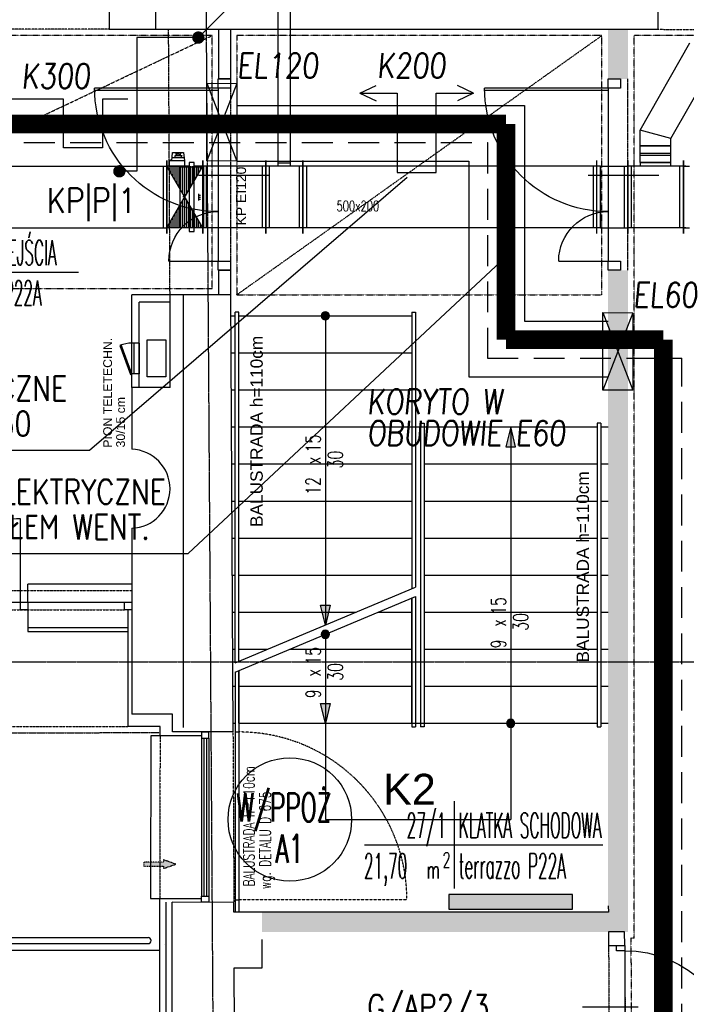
# Model space of a CAD drawing. Header units: inches. Extents: x -145354 to -97635, y 38777 to 78670.
# Tile 124 of 231: x -139691 to -139151, y 50247 to 51044. Entities that reach past the tile are written whole.
import ezdxf
from ezdxf.enums import TextEntityAlignment as Align

# ---------------------------------------------------------------- set-up
doc = ezdxf.new("R2010")
doc.units = ezdxf.units.IN
doc.header["$MEASUREMENT"] = 0
for name, pattern in [('CENTER', [2, 1.25, -0.25, 0.25, -0.25]), ('DASHDOT', [1, 0.5, -0.25, 0, -0.25]), ('DASHED', [0.75, 0.5, -0.25]), ('DASHED2', [0.375, 0.25, -0.125]), ('DIVIDE', [31.75, 12.7, -6.35, 0, -6.35, 0, -6.35])]:
    doc.linetypes.add(name, pattern=pattern)
doc.layers.get('0').update_dxf_attribs({"color": 101})
for name, color, linetype in [('cokół_widok', 255, 'Continuous'), ('Drz---drzwi', 5, 'Continuous'), ('E-OPIS_POM', 6, 'Continuous'), ('E35', 6, 'Continuous'), ('E50', 3, 'Continuous'), ('E50_kor', 3, 'Continuous'), ('E90_kor', 6, 'Continuous'), ('E_kp', 6, 'Continuous'), ('E_kp_opis', 6, 'Continuous'), ('Ele-balustrada', 64, 'Continuous'), ('Ins-ppoz-opis', 240, 'Continuous'), ('Ins-tele-opis', 216, 'Continuous'), ('Ins-went', 141, 'Continuous'), ('Okn---okna', 5, 'Continuous'), ('Opis-spadki', 61, 'Continuous'), ('Os-osie glowne', 8, 'CENTER'), ('Sc-beton-hatch', 86, 'Continuous'), ('Sc-cegla pelna', 32, 'Continuous'), ('Sc-gazobeton', 45, 'Continuous'), ('Sc-gk', 120, 'Continuous'), ('Sc-izolacja term-obrys', 132, 'Continuous'), ('Sc-izolacja term-styropian', 151, 'STYROPIAN-KA'), ('Sc-nad', 5, 'DASHED2'), ('Sc-nadproza kon', 5, 'DASHED2'), ('Sch-opis', 51, 'Continuous'), ('Sch-widok', 12, 'Continuous'), ('Suf-widok', 8, 'Continuous'), ('W-idok', 9, 'Continuous'), ('Wyp-grzejniki', 56, 'Continuous'), ('Wyp-meble', 155, 'Continuous')]:
    doc.layers.add(name, color=color, linetype=linetype)
doc.styles.add('ARIAL_CE', font='ARIAL.TTF', dxfattribs={"width": 0.8})
doc.styles.add('KA wymiar', font='romans.shx', dxfattribs={"width": 0.6})
doc.styles.add('ROMANS', font='romans', dxfattribs={"width": 0.85})
doc.styles.add('tab-bud$0$ROMANS', font='romans', dxfattribs={"width": 0.7})
doc.styles.add('TYTUL2', font='ARIAL.TTF')
doc.linetypes.add('BATTING', pattern='A,0.0001,-0.1,[134,ltypeshp.shx,S=0.1,R=0,X=-0.1,Y=0],-0.2,[134,ltypeshp.shx,S=0.1,R=180,X=0.1,Y=0],-0.1', length=0.4001)
doc.linetypes.add('STYROPIAN-KA', pattern='A,0.0001,-0.1,[135,ltypeshp.shx,S=0.1,R=0,X=-0.1,Y=0],0,[135,ltypeshp.shx,S=0.1,R=180,X=0.1,Y=0],-0.1', length=0.2001)
doc.linetypes.add('ZIGZAG', pattern='A,0.00254,-5.08,[131,ltypeshp.shx,S=5.08,R=0,X=-5.08,Y=0],-10.16,[131,ltypeshp.shx,S=5.08,R=180,X=5.08,Y=0],-5.08', length=20.32254)

# ---------------------------------------------------------------- blocks, each defined once
blk = doc.blocks.new('pow')
for p, q in [((0, 0.523), (0, -0.523)), ((-1.075, 0), (1.78, 0))]:
    blk.add_line(p, q)
at = {"style": 'KA wymiar', "width": 0.6}
for s, height, p in [('2', 0.18, (-0.139, -0.27)), ('m', 0.21, (-0.333, -0.401))]:
    blk.add_text(s, height=height, dxfattribs=at).set_placement(p)
at = {"style": 'KA wymiar'}
for tag, width, p in [('01', 0.7, (-0.131, 0.084)), ('000.00', 0.6, (-0.364, -0.401))]:
    blk.add_attdef(tag, text='', height=0.3, dxfattribs=dict(at, width=width)).set_placement(p, align=Align.RIGHT)
blk.add_attdef('POMIESZCZENIE', (0.071, 0.084), '', height=0.3, dxfattribs=at)
at = {"style": 'KA wymiar', "width": 0.8}
blk.add_attdef('POSADZKA', (0.071, -0.401), '', height=0.3, dxfattribs=at)
blk = doc.blocks.new('ozn_schody-strzałka8x16')
at = {"ltscale": 25}
blk.add_hatch(color=256, dxfattribs=at).paths.add_polyline_path([(0, 0), (-4, -16), (4, -16)])
blk.add_lwpolyline([(0, 0), (-4, -16), (4, -16)], close=True, dxfattribs=at)
blk = doc.blocks.new('ozn_schody-kółko_d14')
at = {"ltscale": 25}
h = blk.add_hatch(color=256, dxfattribs=at)
edge = h.paths.add_edge_path()
edge.add_arc((0, 0), 3.33, 0, 360)
at = {"ltscale": 7}
blk.add_circle((0, 0), 3.33, dxfattribs=at)
blk = doc.blocks.new('ozn_opis-schodów1-rzut')
at = {"style": 'ROMANS', "width": 0.7}
blk.add_text('x', height=12, dxfattribs=at).set_placement((-3.32, 3))
at = {"ltscale": 25, "style": 'ROMANS', "width": 0.7}
blk.add_attdef('Ilość', text='', height=12, dxfattribs=at).set_placement((-7.75, 3), align=Align.RIGHT)
blk.add_attdef('Wysokość', (6.22, 3), '', height=12, dxfattribs=at)
blk.add_attdef('Długość', text='', height=12, dxfattribs=at).set_placement((0.41, -15), align=Align.CENTER)
blk = doc.blocks.new('_DKGJHF')
at = {"ltscale": 7}
for p, q in [((-21.08, -77), (35.92, -77)), ((-5, -147.5), (-105, -147.5)), ((-5, -145.5), (-104.98, -145.5))]:
    blk.add_line(p, q, dxfattribs=at)
for points in [[(5, -7.5), (5, 0), (-5, 0), (-5, -7.5)], [(5, -155), (5, -147.5), (-5, -147.5), (-5, -155)]]:
    blk.add_lwpolyline(points, close=True, dxfattribs=at)
for points in [[(-45, -7.5), (-5, -7.5)], [(-5, -147.5), (-5, -7.5)]]:
    blk.add_lwpolyline(points, dxfattribs=at)
for centre, radius, start, end in [((-5, -7.5), 40, 180, 270), ((-5, -147.5), 100, 90, 180)]:
    blk.add_arc(centre, radius, start, end)
blk = doc.blocks.new('_DRZWI_W120')
at = {"ltscale": 25}
for p, q in [((44517.38, 20745.07), (44517.38, 20635.07)), ((44504.38, 20690.07), (44558.38, 20690.07))]:
    blk.add_line(p, q, dxfattribs=at)
at = {"ltscale": 7}
for p, q in [((44517.38, 20635.07), (44407.38, 20635.07)), ((44517.38, 20637.07), (44407.4, 20637.07))]:
    blk.add_line(p, q, dxfattribs=at)
at = {"ltscale": 25}
for points in [[(44525.38, 20750.07), (44517.38, 20750.07), (44517.38, 20745.07), (44525.38, 20745.07)], [(44525.38, 20630.07), (44517.38, 20630.07), (44517.38, 20635.07), (44525.38, 20635.07)]]:
    blk.add_lwpolyline(points, close=True, dxfattribs=at)
blk.add_arc((44517.38, 20635.07), 110, 90, 180, dxfattribs=at)
at = {"linetype": 'DASHED', "ltscale": 20}
blk.add_arc((44517.38, 20635.07), 110, 180, 270, dxfattribs=at)
blk = doc.blocks.new('grzejnik_100')
at = {"layer": 'Wyp-grzejniki'}
h = blk.add_hatch(dxfattribs=at)
h.set_pattern_fill('DOTS', color=256, scale=0.5, style=0)
h.set_pattern_definition([(0, (-77492.90915, 37823.9399), (0.396875, 0.79375), [0, -0.79375])])
h.paths.add_polyline_path([(0, -100), (12, -100), (12, 0), (0, 0)])
blk.add_lwpolyline([(12, 0), (0, 0), (0, -100), (12, -100)], close=True, dxfattribs=at)
blk = doc.blocks.new('rewizja')
at = {"layer": 'Wyp-meble'}
for p, q in [((-25, 6), (-25, 0)), ((-25, 6), (0, 6)), ((-25, 4), (-25, 2)), ((0, 2), (-25, 2)), ((0, 6), (0, 0)), ((0, 0), (-25, 0))]:
    blk.add_line(p, q, dxfattribs=at)
blk.add_lwpolyline([(-23.15, -9.49), (0.34, -0.94), (0, 0), (-23.49, -8.55)], close=True, dxfattribs=at)
blk.add_arc((0, 0), 25, 180, 202.29244, dxfattribs=at)
blk = doc.blocks.new('OOKK')
at = {"layer": 'Okn---okna'}
for p, q in [((6, 0), (0, 0)), ((0, 0), (0, -2)), ((6, -5), (6, 0)), ((0, -2), (0, -5)), ((0, -5), (0, -132.93)), ((0, -5), (6, -5)), ((2, -5), (2, -132.93)), ((4, -5), (4, -132.93)), ((6, -5), (6, -132.93)), ((0, -135.93), (0, -132.93)), ((0, -132.93), (6, -132.93)), ((6, -132.93), (6, -137.93)), ((0, -137.93), (0, -135.93)), ((6, -137.93), (0, -137.93))]:
    blk.add_line(p, q, dxfattribs=at)

msp = doc.modelspace()

# ---------------------------------------------------------------- hatches: boundary and pattern name
at = {"layer": 'Ins-went'}
h = msp.add_hatch(dxfattribs=at)
h.set_pattern_fill('LINE', color=256, scale=12.7, angle=270, style=0)
h.set_pattern_definition([(270, (-139557.1131, 50900.8385), (1.5875, 2e-13), [])])
h.paths.add_polyline_path([(-139542.61, 50925.84), (-139571.61, 50925.84), (-139542.61, 50875.84), (-139571.61, 50875.84)])
at = {"layer": 'Ins-went', "linetype": 'DASHED2', "ltscale": 0.5}
msp.add_hatch(color=256, dxfattribs=at).paths.add_polyline_path([(-139574.48, 50362.3), (-139590.48, 50362.3), (-139590.48, 50358.8), (-139574.48, 50358.8), (-139574.48, 50357.04), (-139564.48, 50360.55), (-139574.48, 50364.06)])
at = {"layer": 'Sc-beton-hatch'}
h = msp.add_hatch(dxfattribs=at)
h.set_pattern_fill('ANSI33', color=256, scale=25, style=0)
h.paths.add_polyline_path([(-139198.58, 51036.7), (-139214.58, 51036.7), (-139214.58, 50996.52), (-139198.58, 50996.52)])
h.paths.add_polyline_path([(-139198.58, 50841.52), (-139214.58, 50841.52), (-139214.58, 50321.65), (-139494.6, 50321.65), (-139494.6, 50305.65), (-139198.58, 50305.65)])

# ---------------------------------------------------------------- linework, layer by layer
at = {"color": 4, "linetype": 'Continuous'}
for p, q in [((-139539.61, 50875.84), (-139539.61, 50925.84)), ((-139494.61, 50925.84), (-139494.61, 50875.84)), ((-139462.73, 50925.84), (-139492.73, 50925.84)), ((-139491.61, 50930.34), (-139491.61, 50871.34)), ((-139461.61, 50925.84), (-139491.61, 50925.84)), ((-139488.61, 50875.84), (-139488.61, 50925.84)), ((-139464.61, 50925.84), (-139464.61, 50875.84)), ((-139461.61, 50930.34), (-139461.61, 50871.34)), ((-139461.61, 50871.34), (-139461.61, 50930.34)), ((-139223.73, 50925.84), (-139461.61, 50925.84)), ((-139458.61, 50925.84), (-139458.61, 50875.84)), ((-139226.73, 50925.84, -2945), (-139226.73, 50875.84, -2945)), ((-139223.73, 50871.34, -2945), (-139223.73, 50930.34, -2945)), ((-139220.73, 50925.84, -2945), (-139223.73, 50925.84, -2945)), ((-139220.73, 50875.84, -2945), (-139220.73, 50925.84, -2945)), ((-139220.73, 50925.84, -2945), (-139201.73, 50925.84, -2945)), ((-139201.73, 50925.84, -2945), (-139201.73, 50875.84, -2945)), ((-139201.73, 50925.84, -2945), (-139198.73, 50925.84, -2945)), ((-139195.73, 50875.84, -2945), (-139195.73, 50925.84, -2945)), ((-139156.73, 50925.84, -2945), (-139156.73, 50875.84, -2945)), ((-139491.61, 50875.84), (-139542.61, 50875.84)), ((-139461.61, 50875.84), (-139491.61, 50875.84)), ((-139223.73, 50875.84), (-139461.61, 50875.84)), ((-139220.73, 50875.84, -2945), (-139223.73, 50875.84, -2945)), ((-139220.73, 50875.84, -2945), (-139201.73, 50875.84, -2945)), ((-139201.73, 50875.84, -2945), (-139198.73, 50875.84, -2945))]:
    msp.add_line(p, q, dxfattribs=at)
at = {"color": 1, "linetype": 'Continuous', "lineweight": -2}
for p, q in [((-139491.61, 50871.34), (-139491.61, 50930.34)), ((-139198.73, 50930.34, -2945), (-139198.73, 50871.34, -2945))]:
    msp.add_line(p, q, dxfattribs=at)
at = {"color": 0, "linetype": 'ByBlock', "lineweight": -2}
for p, q in [((-139223.73, 50925.84), (-139461.57, 50925.84)), ((-139223.73, 50875.84), (-139461.57, 50875.84))]:
    msp.add_line(p, q, dxfattribs=at)
at = {"layer": 'cokół_widok'}
for p, q in [((-139684.11, 50551.9), (-139684.11, 50548.9)), ((-139684.11, 50548.9), (-139603.12, 50548.9))]:
    msp.add_line(p, q, dxfattribs=at)
at = {"layer": 'E35'}
for p, q in [((-139096.53, 51479.71), (-139546.24, 51030)), ((-139539.41, 50992.96), (-139515.16, 50930)), ((-139515.16, 50992.84), (-139539.41, 50930.12)), ((-139634.38, 50695.83), (-139377.3, 50916.95)), ((-139554.4, 50612.12), (-139297.33, 50852.51)), ((-139218.79, 50807.27), (-139194.54, 50744.31)), ((-139194.54, 50807.15), (-139218.79, 50744.43)), ((-139944.89, 50695.83), (-139634.38, 50695.83)), ((-139864.91, 50612.12), (-139554.4, 50612.12))]:
    msp.add_line(p, q, dxfattribs=at)
for points in [[(-139539.41, 50992.96), (-139515.16, 50992.84), (-139515.16, 50930), (-139539.41, 50930.12)], [(-139218.79, 50807.27), (-139194.54, 50807.15), (-139194.54, 50744.31), (-139218.79, 50744.43)]]:
    msp.add_lwpolyline(points, close=True, dxfattribs=at)
at = {"layer": 'E50', "color": 6}
msp.add_circle((-139472.18, 50396.72), 50, dxfattribs=at)
at = {"layer": 'E50_kor', "ltscale": 25}
for p, q in [((-139595.94, 51030), (-139595.94, 50921.71)), ((-139546.24, 51030), (-139595.94, 51030)), ((-139595.94, 50921.71), (-139610.15, 50921.71))]:
    msp.add_line(p, q, dxfattribs=at)
at = {"layer": 'E50_kor', "linetype": 'DASHED2', "ltscale": 100}
for p, q in [((-142162.47, 50945), (-139312.33, 50945)), ((-139312.33, 50945), (-139312.33, 50770.33)), ((-139312.33, 50770.33), (-139155, 50770.33)), ((-139155, 48572.46), (-139155, 50770.33))]:
    msp.add_line(p, q, dxfattribs=at)
at = {"layer": 'E50_kor', "const_width": 5}
msp.add_lwpolyline([(-139548.74, 51030, 1), (-139543.74, 51030, 1)], format="xyb", close=True, dxfattribs=at)
at = {"layer": 'E50_kor', "const_width": 15}
for points in [[(-142147.47, 50960), (-139297.33, 50960)], [(-139297.33, 50960), (-139297.33, 50785.33)], [(-139297.33, 50785.33), (-139170, 50785.33)], [(-139170, 48576.67), (-139170, 50785.33)]]:
    msp.add_lwpolyline(points, dxfattribs=at)
at = {"layer": 'E90_kor', "ltscale": 15}
for p, q in [((-139415.53, 50984.92), (-139402.36, 50991.16)), ((-139323.42, 50984.92), (-139336.58, 50991.16)), ((-139415.53, 50984.92), (-139402.36, 50978.68)), ((-139323.42, 50984.92), (-139336.58, 50978.68)), ((-139515.16, 50975), (-139282.33, 50975)), ((-139282.33, 50975), (-139282.33, 50800.33)), ((-139515.16, 50930), (-139327.33, 50930)), ((-139327.33, 50930), (-139327.33, 50755.33)), ((-139282.33, 50800.33), (-139214.58, 50800.33)), ((-139327.33, 50755.33), (-139214.58, 50755.33))]:
    msp.add_line(p, q, dxfattribs=at)
for points in [[(-139415.53, 50984.92), (-139385.28, 50984.92), (-139385.28, 50920.62), (-139353.67, 50920.62), (-139353.67, 50984.92), (-139323.42, 50984.92)], [(-139603.4, 50980.06), (-139623.72, 50980.06), (-139623.72, 50940.65), (-139655.34, 50940.65), (-139655.34, 50980.06), (-139712.74, 50980.06)]]:
    msp.add_lwpolyline(points, dxfattribs=at)
at = {"layer": 'E_kp', "const_width": 5}
msp.add_lwpolyline([(-139610.15, 50924.21, 1), (-139610.15, 50919.21, 1)], format="xyb", close=True, dxfattribs=at)
at = {"layer": 'Ele-balustrada'}
for p, q in [((-139513.43, 50807.65), (-139516.43, 50807.65)), ((-139516.43, 50523.65), (-139516.43, 50807.65)), ((-139513.43, 50524.9), (-139513.43, 50807.65)), ((-139373.43, 50807.65), (-139373.43, 50583.59)), ((-139370.43, 50807.65), (-139370.43, 50584.85)), ((-139366.43, 50717.65), (-139366.43, 50471.65)), ((-139366.43, 50717.65), (-139363.43, 50717.65)), ((-139363.43, 50717.65), (-139363.43, 50471.65)), ((-139220.43, 50717.65), (-139223.43, 50717.65)), ((-139223.43, 50717.65), (-139223.43, 50471.65)), ((-139220.43, 50717.65), (-139220.43, 50471.65)), ((-139373.43, 50576), (-139373.43, 50471.65)), ((-139516.43, 50516.06), (-139516.43, 50321.65)), ((-139513.43, 50517.31), (-139513.43, 50321.65)), ((-139373.43, 50471.65), (-139370.43, 50471.65)), ((-139363.43, 50471.65), (-139366.43, 50471.65)), ((-139223.43, 50471.65), (-139220.43, 50471.65)), ((-139516.43, 50467.63), (-139513.43, 50467.63)), ((-139516.43, 50331.63), (-139513.43, 50331.63)), ((-140043.29, 50301.17), (-139586.91, 50301.17)), ((-140043.29, 50296.17), (-139586.91, 50296.17))]:
    msp.add_line(p, q, dxfattribs=at)
at = {"layer": 'Ele-balustrada', "linetype": 'DASHED', "ltscale": 0.3}
msp.add_line((-139377.43, 50331.63), (-139513.43, 50331.63), dxfattribs=at)
at = {"layer": 'Ele-balustrada'}
for points in [[(-139373.43, 50807.65), (-139370.43, 50807.65)], [(-139370.43, 50577.26), (-139370.43, 50471.65)]]:
    msp.add_lwpolyline(points, dxfattribs=at)
at = {"layer": 'Ele-balustrada', "linetype": 'DASHED', "ltscale": 0.3}
msp.add_arc((-139513.43, 50331.63), 136, 0, 90, dxfattribs=at)
at = {"layer": 'Ele-balustrada'}
msp.add_arc((-139586.91, 50298.67), 2.5, 270, 90, dxfattribs=at)
at = {"layer": 'Ins-ppoz-opis', "linetype": 'ZIGZAG', "ltscale": 0.03}
msp.add_line((-139580.85, 51628.01), (-139580.85, 51036.7), dxfattribs=at)
at = {"layer": 'Ins-ppoz-opis', "linetype": 'ZIGZAG', "ltscale": 0.025}
msp.add_line((-139558.59, 50821.7), (-139558.59, 50471.33), dxfattribs=at)
at = {"layer": 'Ins-tele-opis'}
msp.add_lwpolyline([(-139572.56, 50785.18), (-139572.56, 50755.18), (-139587.56, 50755.18), (-139587.56, 50785.18)], close=True, dxfattribs=at)
at = {"layer": 'Ins-went'}
for p, q in [((-139481.61, 50925.84), (-139481.61, 51090.18)), ((-139471.61, 50925.84), (-139471.61, 51090.18)), ((-139188.73, 50954.95), (-139148.43, 51025.84)), ((-139163.73, 50948.34), (-139123.43, 51019.23)), ((-139188.73, 50942.34), (-139188.73, 50954.95)), ((-139163.73, 50948.34), (-139188.73, 50954.95)), ((-139163.73, 50942.34), (-139188.73, 50942.34)), ((-139188.73, 50942.34), (-139163.73, 50942.34)), ((-139188.73, 50928.84), (-139188.73, 50942.34)), ((-139163.73, 50942.34), (-139163.73, 50948.34)), ((-139163.73, 50928.84), (-139163.73, 50942.34)), ((-139567.66, 50930.14), (-139567.06, 50936.84)), ((-139567.42, 50932.84), (-139557.8, 50932.84)), ((-139567.06, 50936.84), (-139558.16, 50936.84)), ((-139565.01, 50932.84), (-139565.01, 50934.39)), ((-139565.01, 50934.39), (-139559.62, 50934.39)), ((-139564.62, 50936.84), (-139564.28, 50934.39)), ((-139563.26, 50934.39), (-139563.26, 50936.04)), ((-139563.26, 50936.04), (-139561.96, 50936.04)), ((-139561.96, 50936.04), (-139561.96, 50934.39)), ((-139560.61, 50936.84), (-139560.95, 50934.39)), ((-139559.62, 50934.09), (-139560.21, 50934.09)), ((-139560.21, 50934.09), (-139560.21, 50932.84)), ((-139559.62, 50934.39), (-139559.62, 50934.09)), ((-139558.16, 50936.84), (-139557.56, 50930.14)), ((-139188.73, 50936.34), (-139163.73, 50936.34)), ((-139188.73, 50934.84), (-139163.73, 50934.84)), ((-142054.71, 50925.84), (-139571.61, 50925.84)), ((-139574.61, 50925.84), (-139574.61, 50875.84)), ((-139571.61, 50930.34), (-139571.61, 50871.34)), ((-139571.61, 50871.34), (-139571.61, 50930.34)), ((-139542.61, 50875.84), (-139571.61, 50925.84)), ((-139571.61, 50875.84), (-139542.61, 50925.84)), ((-139553.61, 50925.84), (-139571.61, 50925.84)), ((-139557.26, 50930.14), (-139569.86, 50930.14)), ((-139569.86, 50930.14), (-139569.86, 50925.84)), ((-139569.86, 50925.84), (-139557.26, 50925.84)), ((-139569.06, 50930.14), (-139569.06, 50931.04)), ((-139569.06, 50931.04), (-139568.86, 50931.04)), ((-139568.86, 50931.04), (-139568.86, 50930.14)), ((-139561.16, 50925.39), (-139542.06, 50925.39)), ((-139561.16, 50925.39), (-139561.16, 50876.29)), ((-139557.26, 50925.84), (-139557.26, 50930.14)), ((-139549.61, 50928.84), (-139553.61, 50928.84)), ((-139553.61, 50928.84), (-139553.61, 50872.84)), ((-139549.61, 50872.84), (-139549.61, 50928.84)), ((-139542.61, 50925.84), (-139549.61, 50925.84)), ((-139542.61, 50871.34), (-139542.61, 50930.34)), ((-139542.61, 50930.34), (-139542.61, 50871.34)), ((-139491.61, 50925.84), (-139542.61, 50925.84)), ((-139542.06, 50925.39), (-139542.06, 50876.29)), ((-139481.61, 50928.5), (-139471.61, 50928.5)), ((-139218.81, 50925.84), (-139199.81, 50925.84)), ((-139198.73, 50871.34, -2945), (-139198.73, 50930.34, -2945)), ((-139153.73, 50925.84, -2945), (-139198.73, 50925.84, -2945)), ((-139151.77, 50925.84, -2945), (-139196.77, 50925.84, -2945)), ((-139188.73, 50928.84, -2945), (-139163.73, 50928.84, -2945)), ((-139188.73, 50928.84, -2945), (-139188.73, 50925.84, -2945)), ((-139163.73, 50928.84), (-139188.73, 50928.84)), ((-139163.73, 50925.84, -2945), (-139163.73, 50928.84, -2945)), ((-139153.73, 50930.34, -2945), (-139153.73, 50871.34, -2945)), ((-139153.73, 50871.34), (-139153.73, 50930.34)), ((-139153.73, 50925.84), (-139148.73, 50925.84)), ((-139557.11, 50902.64), (-139558.72, 50902.64)), ((-139557.11, 50900.94), (-139558.72, 50900.94)), ((-139557.11, 50902.64), (-139557.6, 50903.13)), ((-139557.11, 50902.64), (-139557.6, 50902.15)), ((-139557.11, 50900.94), (-139557.6, 50901.43)), ((-139557.11, 50900.94), (-139557.6, 50900.45)), ((-139557.11, 50898.19), (-139557.11, 50903.52)), ((-139546.11, 50903.49), (-139546.11, 50898.16)), ((-139546.11, 50902.44), (-139545.62, 50902.93)), ((-139546.11, 50902.44), (-139544.51, 50902.44)), ((-139546.11, 50902.44), (-139545.62, 50901.95)), ((-139546.11, 50900.74), (-139545.62, 50901.23)), ((-139546.11, 50900.74), (-139544.51, 50900.74)), ((-139546.11, 50900.74), (-139545.62, 50900.25)), ((-139557.11, 50899.24), (-139558.72, 50899.24)), ((-139557.11, 50899.24), (-139557.6, 50899.73)), ((-139557.11, 50899.24), (-139557.6, 50898.75)), ((-139546.11, 50899.04), (-139545.62, 50899.53)), ((-139546.11, 50899.04), (-139544.51, 50899.04)), ((-139546.11, 50899.04), (-139545.62, 50898.55)), ((-142054.71, 50875.84), (-139571.61, 50875.84)), ((-139553.61, 50875.84), (-139571.61, 50875.84)), ((-139561.16, 50876.29), (-139542.06, 50876.29)), ((-139553.61, 50872.84), (-139549.61, 50872.84)), ((-139542.61, 50875.84), (-139549.61, 50875.84)), ((-139462.73, 50875.84), (-139492.73, 50875.84)), ((-139218.81, 50875.84), (-139199.81, 50875.84)), ((-139153.73, 50875.84, -2945), (-139198.73, 50875.84, -2945)), ((-139151.77, 50875.84, -2945), (-139196.77, 50875.84, -2945)), ((-139153.73, 50875.84), (-139148.73, 50875.84))]:
    msp.add_line(p, q, dxfattribs=at)
at = {"layer": 'Ins-went', "linetype": 'DASHED2', "ltscale": 0.5, "elevation": 0}
msp.add_lwpolyline([(-139574.48, 50362.3), (-139590.48, 50362.3), (-139590.48, 50358.8), (-139574.48, 50358.8), (-139574.48, 50357.04), (-139564.48, 50360.55), (-139574.48, 50364.06)], close=True, dxfattribs=at)
at = {"layer": 'Okn---okna'}
for p, q in [((-139690.11, 50572.66), (-139690.11, 50640.15)), ((-139919.13, 50572.66), (-139606.13, 50572.66))]:
    msp.add_line(p, q, dxfattribs=at)
for points in [[(-139687.11, 50572.66), (-139684.11, 50572.66), (-139684.11, 50566.66), (-139690.11, 50566.66), (-139690.11, 50572.66), (-139687.11, 50572.66)], [(-139600.13, 50572.66), (-139600.13, 50566.66), (-139606.13, 50566.66), (-139606.13, 50572.66), (-139600.13, 50572.66)]]:
    msp.add_lwpolyline(points, dxfattribs=at)
msp.add_arc((-139692.11, 50572.66), 67.52, 88.30251, 180.00074, dxfattribs=at)
at = {"layer": 'Os-osie glowne'}
for p, q in [((-139518.63, 47893.27), (-139545.97, 51985.69)), ((-143318.47, 50524.29), (-138010.68, 50524.29))]:
    msp.add_line(p, q, dxfattribs=at)
at = {"layer": 'Sc-cegla pelna'}
for p, q in [((-139618.41, 51036.7), (-139174.34, 51036.7)), ((-139529.97, 51036.7), (-139529.97, 50996.52)), ((-139520.16, 51036.7), (-139520.16, 50996.52)), ((-139520.16, 50996.52), (-139529.97, 50996.52)), ((-139529.97, 50841.52), (-139520.16, 50841.52)), ((-139529.97, 50841.52), (-139529.97, 50821.7)), ((-139520.16, 50841.52), (-139520.16, 50821.7)), ((-139569.16, 50746.56), (-139569.16, 50821.7)), ((-139520.16, 50821.7), (-139518.21, 50467.61)), ((-139569.16, 50746.56), (-139600.16, 50746.56)), ((-139600.16, 50746.56), (-139600.16, 50696.56)), ((-139600.16, 50696.56), (-139600.16, 50696.55)), ((-139600.16, 50632.56), (-139600.08, 50482.08)), ((-139518.21, 50467.61), (-139567.24, 50467.61)), ((-139517.4, 50321.65), (-139517.45, 50329.63)), ((-139214.44, 50326.86), (-139214.41, 50321.65)), ((-139214.41, 50321.65), (-139517.4, 50321.65)), ((-139494.6, 50276.65), (-139494.6, 50299.65)), ((-139517.16, 50276.65), (-139494.6, 50276.65)), ((-139516.22, 50107.66), (-139517.16, 50276.65))]:
    msp.add_line(p, q, dxfattribs=at)
for points in [[(-139618.41, 51081.63), (-139618.41, 51036.7)], [(-139174.59, 51081.74), (-139174.34, 51036.7)], [(-139520.16, 50821.7), (-139569.16, 50821.7)], [(-139567.22, 50482.11), (-139600.08, 50482.08)], [(-139567.24, 50467.61), (-139567.22, 50482.11)], [(-139567.62, 50102.36), (-139567.38, 50329.67)], [(-139517.45, 50329.63), (-139567.38, 50329.67)]]:
    msp.add_lwpolyline(points, dxfattribs=at)
msp.add_arc((-139601.16, 50664.56), 32, 271.79078, 88.20922, dxfattribs=at)
at = {"layer": 'Sc-gazobeton'}
msp.add_line((-139214.22, 50294.65), (-139201.18, 50294.65), dxfattribs=at)
for points in [[(-139214.29, 50305.65), (-139214.22, 50294.65), (-139201.18, 50294.65), (-139201.25, 50305.65)], [(-139214.29, 50305.65), (-139214.22, 50294.65), (-139201.18, 50294.65), (-139201.25, 50305.65), (-139214.29, 50305.65)]]:
    msp.add_lwpolyline(points, dxfattribs=at)
at = {"layer": 'Sc-gk'}
for p, q in [((-139600.16, 50746.56), (-139600.16, 50821.7)), ((-139569.16, 50821.7), (-139600.16, 50821.7)), ((-139594.16, 50746.56), (-139594.16, 50815.7)), ((-139569.16, 50815.7), (-139594.16, 50815.7))]:
    msp.add_line(p, q, dxfattribs=at)
at = {"layer": 'Sc-izolacja term-obrys'}
for points in [[(-139543.64, 50464.61), (-139577.24, 50464.61), (-139577.23, 50472.1), (-139603.07, 50472.07), (-139603.13, 50566.66)], [(-139551.67, 50099.45), (-139577.62, 50099.31), (-139577.38, 50332.67), (-139543.66, 50332.65)]]:
    msp.add_lwpolyline(points, dxfattribs=at)
at = {"layer": 'Sc-izolacja term-styropian', "linetype": 'BATTING', "ltscale": 0.25}
msp.add_lwpolyline([(-139572.62, 50102.37), (-139572.38, 50329.67)], dxfattribs=at)
at = {"layer": 'Sc-nad'}
for p, q in [((-139520.16, 50996.52), (-139520.16, 50841.52)), ((-139198.58, 50841.52), (-139198.58, 50996.52))]:
    msp.add_line(p, q, dxfattribs=at)
for points in [[(-139569.16, 50821.7), (-139570.32, 51036.7)], [(-139214.22, 50294.65), (-139213.63, 50194.65)]]:
    msp.add_lwpolyline(points, dxfattribs=at)
at = {"layer": 'Sc-nad', "ltscale": 4}
msp.add_lwpolyline([(-139201.18, 50294.65), (-139200.62, 50194.65)], dxfattribs=at)
at = {"layer": 'Sc-nadproza kon', "linetype": 'DASHDOT', "ltscale": 0.5}
for p, q in [((-139925.14, 50581.96), (-139600.13, 50582.15)), ((-139919.13, 50566.66), (-139606.13, 50566.66)), ((-139922.07, 50471.62), (-139603.07, 50472.07)), ((-139577.24, 50464.61), (-139577.38, 50332.67)), ((-139518.21, 50467.61), (-139517.45, 50329.63))]:
    msp.add_line(p, q, dxfattribs=at)
for points in [[(-139618.41, 51036.7), (-139926.41, 51036.7)], [(-139174.34, 51036.7), (-139076.34, 51036.33)]]:
    msp.add_lwpolyline(points, dxfattribs=at)
at = {"layer": 'Sch-opis'}
for p, q in [((-139293.43, 50714.65), (-139293.43, 50396.65)), ((-139516.43, 50523.65), (-139370.43, 50584.85)), ((-139516.43, 50516.06), (-139370.43, 50577.26))]:
    msp.add_line(p, q, dxfattribs=at)
for points in [[(-139443.43, 50804.65), (-139443.43, 50554.25)], [(-139443.43, 50546.66), (-139443.43, 50396.65), (-139293.43, 50396.65)]]:
    msp.add_lwpolyline(points, dxfattribs=at)
at = {"layer": 'Sch-widok'}
for p, q in [((-139513.43, 50524.9), (-139513.43, 50804.65)), ((-139373.43, 50804.65), (-139373.43, 50583.59)), ((-139373.43, 50714.65), (-139223.43, 50714.65)), ((-139363.43, 50714.65), (-139363.43, 50474.65)), ((-139223.43, 50714.65), (-139223.43, 50474.65)), ((-139220.43, 50714.65), (-139214.58, 50714.65)), ((-139363.43, 50684.65), (-139223.43, 50684.65)), ((-139220.43, 50684.65), (-139214.58, 50684.65)), ((-139363.43, 50654.65), (-139223.43, 50654.65)), ((-139220.43, 50654.65), (-139214.58, 50654.65)), ((-139363.43, 50624.65), (-139223.43, 50624.65)), ((-139220.43, 50624.65), (-139214.58, 50624.65)), ((-139363.43, 50594.65), (-139223.43, 50594.65)), ((-139220.43, 50594.65), (-139214.58, 50594.65)), ((-139373.43, 50474.65), (-139373.43, 50576)), ((-139363.43, 50564.65), (-139223.43, 50564.65)), ((-139220.43, 50564.65), (-139214.58, 50564.65)), ((-139363.43, 50534.65), (-139223.43, 50534.65)), ((-139220.43, 50534.65), (-139214.58, 50534.65)), ((-139513.43, 50474.65), (-139513.43, 50517.31)), ((-139363.43, 50504.65), (-139223.43, 50504.65)), ((-139220.43, 50504.65), (-139214.58, 50504.65)), ((-139373.48, 50474.65), (-139223.43, 50474.65)), ((-139220.43, 50474.65), (-139214.58, 50474.65))]:
    msp.add_line(p, q, dxfattribs=at)
for points in [[(-139520.07, 50804.65), (-139516.43, 50804.65)], [(-139513.43, 50804.65), (-139373.43, 50804.65)], [(-139519.9, 50774.65), (-139516.43, 50774.65)], [(-139513.43, 50774.65), (-139373.43, 50774.65)], [(-139519.74, 50744.65), (-139516.43, 50744.65)], [(-139513.43, 50744.65), (-139373.43, 50744.65)], [(-139519.57, 50714.65), (-139516.43, 50714.65)], [(-139513.43, 50714.65), (-139373.43, 50714.65)], [(-139519.41, 50684.65), (-139516.43, 50684.65)], [(-139513.43, 50684.65), (-139373.43, 50684.65)], [(-139519.24, 50654.65), (-139516.43, 50654.65)], [(-139513.43, 50654.65), (-139373.43, 50654.65)], [(-139519.07, 50624.65), (-139516.43, 50624.65)], [(-139513.43, 50624.65), (-139373.43, 50624.65)], [(-139518.91, 50594.65), (-139516.43, 50594.65)], [(-139513.43, 50594.65), (-139373.43, 50594.65)], [(-139518.74, 50564.65), (-139516.43, 50564.65)], [(-139513.43, 50564.65), (-139418.6, 50564.65)], [(-139400.49, 50564.65), (-139373.43, 50564.65)], [(-139518.58, 50534.65), (-139516.43, 50534.65)], [(-139513.43, 50534.65), (-139490.17, 50534.65)], [(-139472.06, 50534.65), (-139373.43, 50534.65)], [(-139518.41, 50504.65), (-139516.43, 50504.65)], [(-139513.43, 50504.65), (-139373.43, 50504.65)], [(-139518.25, 50474.65), (-139516.43, 50474.65)], [(-139513.43, 50474.65), (-139373.43, 50474.65)]]:
    msp.add_lwpolyline(points, dxfattribs=at)
at = {"layer": 'Suf-widok', "linetype": 'DIVIDE', "ltscale": 0.02}
for p, q in [((-139967.54, 50826.7), (-139534.97, 51031.7)), ((-139515.16, 50821.7), (-139219.58, 51031.7)), ((-139193.58, 50300.65), (-139193.58, 51031.7)), ((-139014.34, 51031.7), (-139193.58, 51031.7))]:
    msp.add_line(p, q, dxfattribs=at)
for points in [[(-139967.54, 51013.52), (-139967.54, 50826.7), (-139534.97, 50826.7), (-139534.97, 51031.7), (-139921.41, 51031.7), (-139921.41, 51013.52)], [(-139193.58, 50300.65), (-139196.2, 50300.65), (-139193.63, 49834.29)]]:
    msp.add_lwpolyline(points, dxfattribs=at)
msp.add_lwpolyline([(-139515.16, 50821.7), (-139219.58, 50821.7), (-139219.58, 51031.7), (-139515.16, 51031.7)], close=True, dxfattribs=at)
at = {"layer": 'W-idok'}
for p, q in [((-139600.14, 50587.42), (-139684.11, 50587.42)), ((-139603.12, 50551.9), (-139684.11, 50551.9)), ((-139603.12, 50551.9), (-139684.11, 50551.9)), ((-139573.29, 50295.35), (-139573.29, 50295.35)), ((-139577.42, 50290.68), (-140035.29, 50290.67))]:
    msp.add_line(p, q, dxfattribs=at)
at = {"layer": 'W-idok', "linetype": 'DASHED2'}
msp.add_line((-139932.07, 50466.76), (-139577.24, 50467.1), dxfattribs=at)
at = {"layer": 'W-idok'}
for points in [[(-139684.11, 50572.66), (-139684.11, 50587.42)], [(-139684.11, 50566.66), (-139684.11, 50551.9)], [(-139584.74, 50464.62), (-139584.86, 50332.68), (-139577.38, 50332.67)], [(-139577.24, 50464.61), (-139584.74, 50464.62)]]:
    msp.add_lwpolyline(points, dxfattribs=at)

# ---------------------------------------------------------------- block references
at = {"rotation": 270}
msp.add_blockref('rewizja', (-139600.16, 50757.56), dxfattribs=at)
msp.add_blockref('OOKK', (-139543.66, 50467.58))
at = {"layer": 'Drz---drzwi', "xscale": -1, "rotation": 180}
for p in [(-139525.16, 50841.52), (-139209.58, 50841.52)]:
    msp.add_blockref('_DKGJHF', p, dxfattribs=at)
at = {"layer": 'Drz---drzwi', "xscale": -0.8333333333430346, "yscale": 0.8333333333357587, "zscale": 0.8333333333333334}
msp.add_blockref('_DRZWI_W120', (-102103.39, 33002.93), dxfattribs=at)
at = {"layer": 'E-OPIS_POM'}
ref = msp.add_blockref('pow', (-139763.38, 50839.98), dxfattribs=dict(at, xscale=67.5, yscale=67.5, zscale=67.5))
ref.add_attrib('000.00', '25,47', dxfattribs={"layer": '0', "height": 20.25, "style": 'KA wymiar', "width": 0.448374}).set_placement((-139795.8, 50812.92), align=Align.RIGHT)
ref.add_attrib('01', '25/1', dxfattribs={"layer": '0', "height": 20.25, "style": 'KA wymiar', "width": 0.448374}).set_placement((-139769.99, 50845.68), align=Align.RIGHT)
ref.add_attrib('POMIESZCZENIE', 'STREFA WEJŚCIA', (-139759.8, 50845.68), dxfattribs={"layer": '0', "height": 20.25, "style": 'KA wymiar', "width": 0.448374})
ref.add_attrib('POSADZKA', 'terrazzo P22A', (-139759.8, 50812.92), dxfattribs={"layer": '0', "height": 20.25, "style": 'KA wymiar', "width": 0.448374})
ref = msp.add_blockref('pow', (-139339.08, 50376.14), dxfattribs=dict(at, xscale=67.5, yscale=67.5, zscale=67.5))
ref.add_attrib('000.00', '21,70', dxfattribs={"layer": '0', "height": 20.25, "style": 'KA wymiar', "width": 0.448374}).set_placement((-139377.19, 50349.07), align=Align.RIGHT)
ref.add_attrib('01', '27/1', dxfattribs={"layer": '0', "height": 20.25, "style": 'KA wymiar', "width": 0.448374}).set_placement((-139345.69, 50381.83), align=Align.RIGHT)
ref.add_attrib('POMIESZCZENIE', 'KLATKA SCHODOWA', (-139335.5, 50381.83), dxfattribs={"layer": '0', "height": 20.25, "style": 'KA wymiar', "width": 0.448374})
ref.add_attrib('POSADZKA', 'terrazzo P22A', (-139335.5, 50349.07), dxfattribs={"layer": '0', "height": 20.25, "style": 'KA wymiar', "width": 0.448374})
at = {"layer": 'Sch-opis', "xscale": -1}
for name, p, rotation in [('ozn_schody-kółko_d14', (-139443.43, 50804.65), 270), ('ozn_schody-strzałka8x16', (-139443.43, 50554.25), 180), ('ozn_schody-kółko_d14', (-139443.43, 50546.66), 270), ('ozn_schody-strzałka8x16', (-139443.43, 50474.65), 180), ('ozn_schody-kółko_d14', (-139293.43, 50474.65), 270)]:
    msp.add_blockref(name, p, dxfattribs=dict(at, rotation=rotation))
at = {"layer": 'Sch-opis'}
msp.add_blockref('ozn_schody-strzałka8x16', (-139293.43, 50714.65), dxfattribs=at)
ref = msp.add_blockref('ozn_opis-schodów1-rzut', (-139444.36, 50687.79), dxfattribs=dict(at, rotation=90))
ref.add_attrib('Ilość', '12', dxfattribs={"layer": '0', "ltscale": 25, "height": 12, "rotation": 90, "style": 'ROMANS', "width": 0.7}).set_placement((-139447.36, 50674.04), align=Align.RIGHT)
ref.add_attrib('Wysokość', '15', (-139447.36, 50694.01), dxfattribs={"layer": '0', "ltscale": 25, "height": 12, "rotation": 90, "style": 'ROMANS', "width": 0.7})
ref.add_attrib('Długość', '30', dxfattribs={"layer": '0', "ltscale": 25, "height": 12, "rotation": 90, "style": 'ROMANS', "width": 0.7}).set_placement((-139429.36, 50688.2), align=Align.CENTER)
ref = msp.add_blockref('ozn_opis-schodów1-rzut', (-139294.36, 50556.3), dxfattribs=dict(at, rotation=90))
ref.add_attrib('Ilość', '9', dxfattribs={"layer": '0', "ltscale": 25, "height": 12, "rotation": 90, "style": 'ROMANS', "width": 0.7}).set_placement((-139297.36, 50542.55), align=Align.RIGHT)
ref.add_attrib('Wysokość', '15', (-139297.36, 50562.52), dxfattribs={"layer": '0', "ltscale": 25, "height": 12, "rotation": 90, "style": 'ROMANS', "width": 0.7})
ref.add_attrib('Długość', '30', dxfattribs={"layer": '0', "ltscale": 25, "height": 12, "rotation": 90, "style": 'ROMANS', "width": 0.7}).set_placement((-139279.36, 50556.71), align=Align.CENTER)
ref = msp.add_blockref('ozn_opis-schodów1-rzut', (-139444.36, 50515.85), dxfattribs=dict(at, rotation=90))
ref.add_attrib('Ilość', '9', dxfattribs={"layer": '0', "ltscale": 25, "height": 12, "rotation": 90, "style": 'ROMANS', "width": 0.7}).set_placement((-139447.36, 50502.1), align=Align.RIGHT)
ref.add_attrib('Wysokość', '15', (-139447.36, 50522.07), dxfattribs={"layer": '0', "ltscale": 25, "height": 12, "rotation": 90, "style": 'ROMANS', "width": 0.7})
ref.add_attrib('Długość', '30', dxfattribs={"layer": '0', "ltscale": 25, "height": 12, "rotation": 90, "style": 'ROMANS', "width": 0.7}).set_placement((-139429.36, 50516.26), align=Align.CENTER)
at = {"layer": 'Wyp-grzejniki', "rotation": 90}
msp.add_blockref('grzejnik_100', (-139343.43, 50324.11), dxfattribs=at)

# ---------------------------------------------------------------- texts
at = {"layer": 'E35', "style": 'ROMANS', "width": 0.8}
for s, p in [('KORYTKA ELEKTRYCZNE', (-139777.96, 50745.89)), ('W OBUDOWIE EI60', (-139777.96, 50717.33)), ('KORYTKA ELEKTRYCZNE', (-139697.98, 50662.18)), ('NAD KANAŁEM WENT.', (-139697.98, 50633.63)), ('G/AP2/3', (-139360.07, 50243.4))]:
    msp.add_text(s, height=20, dxfattribs=at).set_placement(p, align=Align.MIDDLE)
at = {"layer": 'E35', "style": 'ROMANS', "width": 0.6}
for s, p in [('W/PPOŻ', (-139515.52, 50395.06)), ('A1', (-139483.76, 50361.55))]:
    msp.add_text(s, height=23, dxfattribs=at).set_placement(p)
at = {"layer": 'E90_kor', "ltscale": 15, "style": 'ROMANS', "oblique": 5, "width": 0.8}
for s, p in [('EL120', (-139514.9, 50997.27)), ('K200', (-139401.57, 50997.27)), ('K300', (-139689.37, 50988.77)), ('EL60', (-139194.28, 50811.58)), ('KORYTO W', (-139409.63, 50725.12)), ('OBUDOWIE E60', (-139409.63, 50699.71))]:
    msp.add_text(s, height=20, dxfattribs=at).set_placement(p)
at = {"layer": 'E_kp_opis', "style": 'ROMANS', "width": 0.85}
msp.add_text('KP|P|1', height=20, rotation=0, dxfattribs=at).set_placement((-139632.66, 50896.56), align=Align.MIDDLE)
at = {"layer": 'Ins-tele-opis', "style": 'TYTUL2'}
for s, height, p in [('PION TELETECHN.', 7.1196, (-139619.65, 50742.35)), ('30/15 cm', 7.12, (-139609.29, 50718.49))]:
    msp.add_text(s, height=height, rotation=90, dxfattribs=at).set_placement(p, align=Align.MIDDLE)
at = {"layer": 'Ins-went', "style": 'ARIAL_CE'}
msp.add_text('KP EI120', height=8.062, rotation=90, dxfattribs=at).set_placement((-139507.63, 50877.87, 19.68))
at = {"layer": 'Ins-went', "style": 'tab-bud$0$ROMANS', "width": 0.7}
msp.add_text('500x200', height=8.424, dxfattribs=at).set_placement((-139434.46, 50889.41))
at = {"layer": 'Opis-spadki', "style": 'TYTUL2'}
msp.add_text('K2', height=25, dxfattribs=at).set_placement((-139375.43, 50421.41), align=Align.MIDDLE)
at = {"layer": 'Sch-opis', "style": 'TYTUL2'}
for p in [(-139494.13, 50633.61), (-139230.12, 50523.89)]:
    msp.add_text('BALUSTRADA h=110cm', height=10, rotation=90, dxfattribs=at).set_placement(p)
at = {"layer": 'Sch-opis', "style": 'ROMANS', "width": 0.7}
for s, p in [('BALUSTRADA h=110cm', (-139500.81, 50342.34)), (' wg. DETALU D 675', (-139487.7, 50335.93))]:
    msp.add_text(s, height=9, rotation=90, dxfattribs=at).set_placement(p)

doc.saveas('drawing.dxf')
